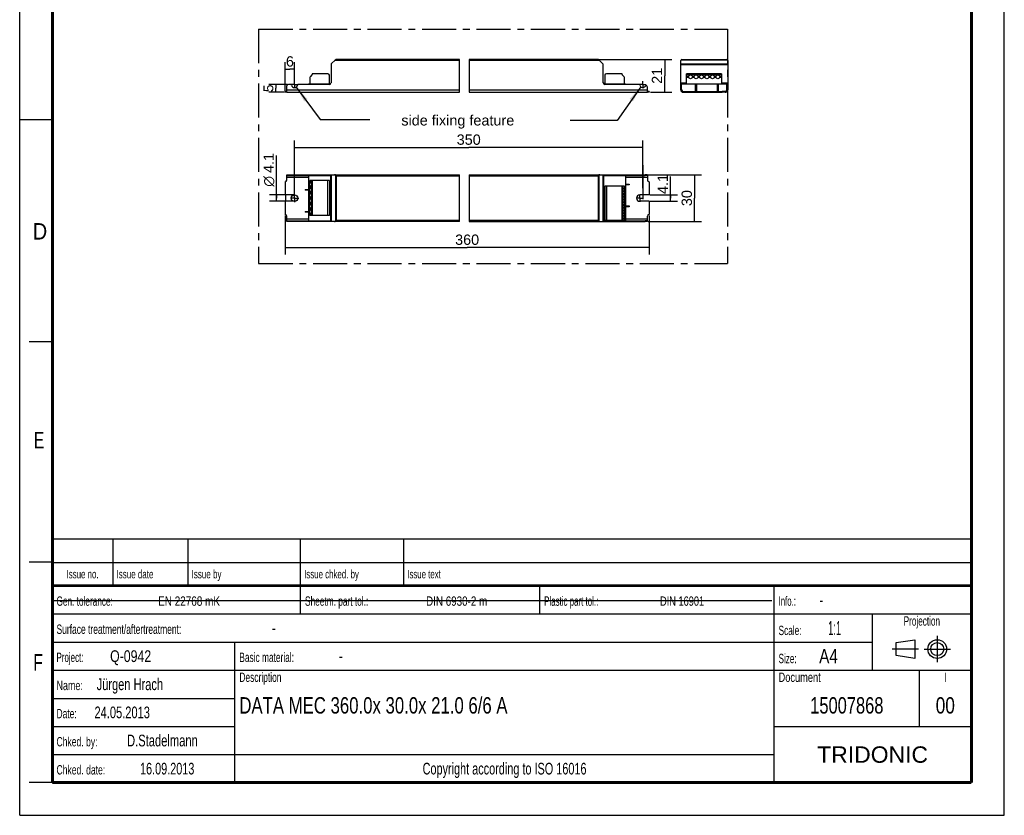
# Model space of a CAD drawing. Header units: millimetres. Extents: x 0 to 210, y 0 to 297.
# Tile 1 of 2: x 0 to 210, y 0 to 170. Entities that reach past the tile are written whole.
import ezdxf
from ezdxf.enums import TextEntityAlignment as Align

# ---------------------------------------------------------------- set-up
doc = ezdxf.new("R2010")
doc.units = ezdxf.units.MM
doc.header["$LTSCALE"] = 19.36
doc.linetypes.add('CENTER', pattern=[0.6, 0.375, -0.075, 0.075, -0.075])
doc.layers.get('0').update_dxf_attribs({"linetype": 'CONTINUOUS'})
for name, color, linetype in [('DEFAULT_1', 7, 'CENTER'), ('Z_AXIS', 7, 'CONTINUOUS'), ('Z_DIM_2D', 7, 'CONTINUOUS'), ('Z_NOTICE', 7, 'CONTINUOUS')]:
    doc.layers.add(name, color=color, linetype=linetype)
doc.styles.get("Standard").update_dxf_attribs({"font": 'txt', "width": 0.7})
doc.styles.add('TEXTSTYLE_2', font='txt', dxfattribs={"width": 0.75})
doc.styles.add('TEXTSTYLE_3', font='helveticaneueltw1g-ltcn.otf')
doc.styles.add('TEXTSTYLE_4', font='gdt', dxfattribs={"width": 0.7})
doc.styles.add('TEXTSTYLE_5', font='arial.ttf')
doc.dimstyles.new('DIMSTYLE_1', dxfattribs={"dimtxt": 2.2, "dimasz": 3.5, "dimexe": 1.5, "dimexo": 0, "dimgap": 0.55, "dimtad": 1, "dimdec": 1, "dimlfac": 3, "dimdsep": 46, "dimtxsty": 'TEXTSTYLE_3', "dimblk": '_FILLED', "dimblk1": '_FILLED', "dimblk2": '_FILLED', "dimcen": 0.09, "dimclrt": 5, "dimadec": 0, "dimazin": 0, "dimtp": 0.1, "dimtm": 0.1, "dimtfac": 1, "dimtdec": 1, "dimtofl": 0, "dimtmove": 0, "dimatfit": 3, "dimldrblk": '_FILLED', "dimfxl": 1, "dimtolj": 1, "dimarcsym": 0})
doc.dimstyles.new('DIMSTYLE_2', dxfattribs={"dimtxt": 2.2, "dimasz": 3.5, "dimexe": 1.5, "dimexo": 0, "dimgap": 0.55, "dimtad": 1, "dimdec": 1, "dimlfac": 3, "dimdsep": 46, "dimtxsty": 'TEXTSTYLE_3', "dimblk": '_FILLED', "dimblk1": '_FILLED', "dimblk2": '_FILLED', "dimcen": 0.09, "dimclrt": 5, "dimadec": 0, "dimazin": 0, "dimtp": 0.2, "dimtm": 0.2, "dimtfac": 1, "dimtdec": 1, "dimtofl": 0, "dimtmove": 0, "dimatfit": 3, "dimldrblk": '_FILLED', "dimfxl": 1, "dimtolj": 1, "dimarcsym": 0})
doc.dimstyles.new('DIMSTYLE_3', dxfattribs={"dimtxt": 2.2, "dimasz": 3.5, "dimexe": 1.5, "dimexo": 0, "dimgap": 0.55, "dimtad": 1, "dimdec": 1, "dimlfac": 3, "dimdsep": 46, "dimtxsty": 'TEXTSTYLE_3', "dimblk": '_FILLED', "dimblk1": '_FILLED', "dimblk2": '_FILLED', "dimcen": 0.09, "dimclrt": 5, "dimadec": 0, "dimazin": 0, "dimtp": 0.5, "dimtm": 0.5, "dimtfac": 1, "dimtdec": 1, "dimtofl": 0, "dimtmove": 0, "dimatfit": 3, "dimldrblk": '_FILLED', "dimfxl": 1, "dimtolj": 1, "dimarcsym": 0})
doc.dimstyles.new('DIMSTYLE_4', dxfattribs={"dimtxt": 2.1, "dimasz": 3.5, "dimexe": 1.5, "dimexo": 0, "dimgap": 0.525, "dimtad": 1, "dimdec": 1, "dimlfac": 3, "dimdsep": 46, "dimtxsty": 'TEXTSTYLE_3', "dimblk": '_FILLED', "dimblk1": '_FILLED', "dimblk2": '_FILLED', "dimcen": 0.09, "dimclrt": 5, "dimadec": 0, "dimazin": 0, "dimtp": 0.1, "dimtm": 0.1, "dimtfac": 1, "dimtdec": 1, "dimtofl": 0, "dimtmove": 0, "dimatfit": 3, "dimldrblk": '_FILLED', "dimfxl": 1, "dimtolj": 1, "dimarcsym": 0})
doc.dimstyles.get("Standard").update_dxf_attribs({"dimtxt": 3.5, "dimasz": 3.5, "dimexe": 1.5, "dimexo": 0, "dimtad": 1, "dimdec": 1, "dimdsep": 46, "dimtxsty": 'STANDARD', "dimblk": '_FILLED', "dimblk1": '_FILLED', "dimblk2": '_FILLED', "dimcen": 0.09, "dimclrt": 5, "dimadec": 0, "dimazin": 0, "dimtol": 1, "dimtp": 0.1, "dimtm": 0.1, "dimtfac": 1, "dimtdec": 1, "dimtofl": 0, "dimtmove": 0, "dimatfit": 3, "dimldrblk": '_FILLED', "dimfxl": 1, "dimtolj": 1, "dimarcsym": 0})

# ---------------------------------------------------------------- blocks, each defined once
blk = doc.blocks.new('SYMBOL_2_BL0', base_point=(192.31, 35.47))
at = {"color": 2, "linetype": 'CONTINUOUS'}
for p, q in [((186.91, 36.87), (190.91, 37.47)), ((186.91, 34.07), (186.91, 36.87)), ((190.91, 37.47), (190.91, 33.47)), ((190.91, 33.47), (186.91, 34.07))]:
    blk.add_line(p, q, dxfattribs=at)
for radius in [2, 1.4]:
    blk.add_circle((195.71, 35.47), radius, dxfattribs=at)
at = {"layer": 'DEFAULT_1', "color": 2, "linetype": 'CENTER'}
for p, q in [((195.71, 38.27), (195.71, 32.67)), ((191.71, 35.47), (186.11, 35.47)), ((192.91, 35.47), (198.5, 35.47))]:
    blk.add_line(p, q, dxfattribs=at)
blk = doc.blocks.new('*D0')
at = {"layer": 'Z_DIM_2D', "color": 2, "linetype": 'CONTINUOUS'}
for p, q in [((138.81, 131.69), (138.81, 136.27)), ((134.4, 132.38), (140.31, 132.38)), ((138.81, 132.38), (138.81, 131.69)), ((134.37, 131.01), (140.31, 131.01)), ((138.81, 131.01), (138.81, 131.69))]:
    blk.add_line(p, q, dxfattribs=at)
at = {"layer": 'Z_DIM_2D', "color": 5, "linetype": 'CONTINUOUS', "style": 'TEXTSTYLE_3'}
blk.add_text('4.1', height=2.2, rotation=90, dxfattribs=at).set_placement((138.26, 132.57))
blk = doc.blocks.new('_FILLED')
at = {"color": 0, "linetype": 'BYBLOCK'}
blk.add_solid([(0, 0), (-1, 0.125), (-1, -0.125)], dxfattribs=at)
blk = doc.blocks.new('_NONE')
blk = doc.blocks.new('*D1')
at = {"layer": 'Z_DIM_2D', "color": 2, "linetype": 'CONTINUOUS'}
for p, q in [((54.75, 131.69), (54.75, 140.75)), ((58.63, 132.38), (53.25, 132.38)), ((54.75, 132.38), (54.75, 131.69)), ((58.63, 131.01), (53.25, 131.01)), ((54.75, 131.01), (54.75, 131.69))]:
    blk.add_line(p, q, dxfattribs=at)
at = {"layer": 'Z_DIM_2D', "color": 5, "linetype": 'CONTINUOUS'}
for s, style, p in [('4.1', 'TEXTSTYLE_3', (54.2, 137.06)), ('n', 'TEXTSTYLE_4', (54.2, 134.13))]:
    blk.add_text(s, height=2.2, rotation=90, dxfattribs=dict(at, style=style)).set_placement(p)
blk = doc.blocks.new('*D2')
at = {"layer": 'Z_DIM_2D', "color": 2, "linetype": 'CONTINUOUS'}
for p, q in [((123.62, 161.29), (139.07, 161.29)), ((137.57, 161.29), (137.57, 157.79)), ((137.57, 154.29), (137.57, 157.79)), ((134.53, 154.29), (139.07, 154.29))]:
    blk.add_line(p, q, dxfattribs=at)
at = {"layer": 'Z_DIM_2D', "color": 5, "linetype": 'CONTINUOUS', "style": 'TEXTSTYLE_3'}
blk.add_text('21', height=2.2, rotation=90, dxfattribs=at).set_placement((137.02, 157.79), align=Align.CENTER)
blk = doc.blocks.new('*D3')
at = {"layer": 'Z_DIM_2D', "color": 2, "linetype": 'CONTINUOUS'}
for p, q in [((56.63, 154.56), (56.63, 160.71)), ((58.63, 156.61), (58.63, 160.71)), ((56.63, 159.21), (57.63, 159.21)), ((58.63, 159.21), (57.63, 159.21))]:
    blk.add_line(p, q, dxfattribs=at)
at = {"layer": 'Z_DIM_2D', "color": 5, "linetype": 'CONTINUOUS', "style": 'TEXTSTYLE_3'}
blk.add_text('6', height=2.2, dxfattribs=at).set_placement((57.63, 159.76), align=Align.CENTER)
blk = doc.blocks.new('*D4')
at = {"layer": 'Z_DIM_2D', "color": 2, "linetype": 'CONTINUOUS'}
for p, q in [((56.63, 127.97), (56.63, 119.67)), ((134.24, 127.97), (134.24, 119.67)), ((56.63, 121.17), (95.43, 121.17)), ((134.24, 121.17), (95.43, 121.17))]:
    blk.add_line(p, q, dxfattribs=at)
at = {"layer": 'Z_DIM_2D', "color": 5, "linetype": 'CONTINUOUS', "style": 'TEXTSTYLE_3'}
blk.add_text('360', height=2.2, dxfattribs=at).set_placement((95.43, 121.72), align=Align.CENTER)
blk = doc.blocks.new('*D5')
at = {"layer": 'Z_DIM_2D', "color": 2, "linetype": 'CONTINUOUS'}
for p, q in [((134.07, 136.69), (145.42, 136.69)), ((143.92, 136.69), (143.92, 131.69)), ((143.92, 126.69), (143.92, 131.69)), ((134.06, 126.69), (145.42, 126.69))]:
    blk.add_line(p, q, dxfattribs=at)
at = {"layer": 'Z_DIM_2D', "color": 5, "linetype": 'CONTINUOUS', "style": 'TEXTSTYLE_3'}
blk.add_text('30', height=2.2, rotation=90, dxfattribs=at).set_placement((143.37, 131.69), align=Align.CENTER)
blk = doc.blocks.new('*D6')
at = {"layer": 'Z_DIM_2D', "color": 2, "linetype": 'CONTINUOUS'}
for p, q in [((58.63, 132.58), (58.63, 144.02)), ((132.9, 133.8), (132.9, 144.02)), ((58.63, 142.52), (95.77, 142.52)), ((132.9, 142.52), (95.77, 142.52))]:
    blk.add_line(p, q, dxfattribs=at)
at = {"layer": 'Z_DIM_2D', "color": 5, "linetype": 'CONTINUOUS', "style": 'TEXTSTYLE_3'}
blk.add_text('350', height=2.2, dxfattribs=at).set_placement((95.77, 143.07), align=Align.CENTER)
blk = doc.blocks.new('*D7')
at = {"layer": 'Z_DIM_2D', "color": 2, "linetype": 'CONTINUOUS'}
for p, q in [((57.1, 155.96), (53.11, 155.96)), ((54.61, 155.96), (54.61, 155.12)), ((56.49, 154.29), (53.11, 154.29)), ((54.61, 154.29), (54.61, 155.12))]:
    blk.add_line(p, q, dxfattribs=at)
at = {"layer": 'Z_DIM_2D', "color": 5, "linetype": 'CONTINUOUS', "style": 'TEXTSTYLE_3'}
blk.add_text('5', height=2.1, rotation=90, dxfattribs=at).set_placement((54.09, 155.12), align=Align.CENTER)

msp = doc.modelspace()

# ---------------------------------------------------------------- linework, layer by layer
at = {"color": 2, "linetype": 'CONTINUOUS'}
for p, q in [((0, 0), (0, 297)), ((210, 0), (210, 297)), ((93.779, 154.29), (93.779, 161.29)), ((95.89, 161.29), (95.89, 154.29)), ((0, 148.5), (7, 148.5)), ((93.779, 126.695), (93.779, 136.695)), ((95.89, 136.695), (95.89, 126.695)), ((7, 101), (2, 101)), ((6.914, 48.96), (6.914, 58.96)), ((6.914, 58.96), (202.914, 58.96)), ((19.914, 48.96), (19.914, 58.96)), ((35.914, 48.96), (35.914, 58.96)), ((59.914, 48.96), (59.914, 58.96)), ((81.914, 48.96), (81.914, 58.96)), ((202.914, 48.96), (202.914, 58.96)), ((7, 54), (2, 54)), ((6.914, 53.96), (202.914, 53.96)), ((6.914, 6.96), (6.914, 48.96)), ((6.914, 48.96), (202.914, 48.96)), ((6.914, 48.96), (202.914, 48.96)), ((59.914, 42.96), (59.914, 48.96)), ((110.914, 42.96), (110.914, 48.96)), ((160.914, 6.96), (160.914, 48.96)), ((202.914, 6.96), (202.914, 48.96)), ((6.914, 42.96), (202.914, 42.96)), ((181.914, 30.96), (181.914, 42.96)), ((6.914, 36.96), (181.914, 36.96)), ((45.914, 6.96), (45.914, 36.96)), ((6.914, 30.96), (202.914, 30.96)), ((191.914, 18.96), (191.914, 30.96)), ((6.914, 24.96), (45.914, 24.96)), ((6.914, 18.96), (45.914, 18.96)), ((160.914, 18.96), (202.914, 18.96)), ((6.914, 12.96), (160.914, 12.96)), ((7, 7), (2, 7)), ((6.914, 6.96), (202.914, 6.96)), ((0, 0), (210, 0))]:
    msp.add_line(p, q, dxfattribs=at)
at = {"color": 7, "linetype": 'CONTINUOUS'}
for p, q in [((66.397, 160.193), (66.397, 156.29)), ((66.465, 160.358), (67.328, 161.221)), ((93.779, 161.29), (67.493, 161.29)), ((123.373, 161.29), (95.89, 161.29)), ((123.538, 161.221), (124.402, 160.358)), ((124.47, 156.29), (124.47, 160.193)), ((140.998, 154.823), (140.998, 161.056)), ((141.232, 161.29), (150.765, 161.29)), ((150.998, 161.056), (150.998, 154.823)), ((56.963, 154.29), (56.963, 155.623)), ((57.813, 155.956), (57.297, 155.956)), ((66.063, 155.956), (59.446, 155.956)), ((61.63, 156.106), (61.63, 155.956)), ((61.63, 156.106), (66.342, 156.106)), ((124.525, 156.106), (129.237, 156.106)), ((132.087, 155.956), (124.803, 155.956)), ((129.237, 156.106), (129.237, 155.956)), ((140.998, 155.956), (141.165, 155.956)), ((141.165, 154.823), (141.165, 156.106)), ((141.165, 156.106), (150.832, 156.106)), ((144.165, 154.456), (144.165, 155.956)), ((144.165, 155.956), (144.332, 155.956)), ((144.332, 155.956), (144.332, 154.456)), ((148.832, 155.956), (148.998, 155.956)), ((148.832, 154.456), (148.832, 155.956)), ((148.998, 155.956), (148.998, 154.456)), ((150.832, 154.823), (150.832, 156.106)), ((150.832, 155.956), (150.998, 155.956)), ((56.963, 154.29), (93.779, 154.29)), ((95.89, 154.29), (133.903, 154.29)), ((133.903, 154.29), (133.903, 155.379)), ((141.532, 154.456), (142.165, 154.456)), ((141.532, 154.29), (142.165, 154.29)), ((150.465, 154.456), (149.832, 154.456)), ((150.465, 154.29), (149.832, 154.29)), ((56.963, 135.528), (56.963, 136.695)), ((56.963, 136.695), (93.779, 136.695)), ((56.963, 136.528), (66.342, 136.528)), ((61.63, 136.528), (61.63, 126.861)), ((66.342, 126.861), (66.342, 136.528)), ((66.397, 136.695), (66.397, 126.695)), ((95.89, 136.695), (133.426, 136.695)), ((124.47, 136.695), (124.47, 126.695)), ((124.525, 136.528), (133.426, 136.528)), ((124.525, 136.528), (124.525, 126.861)), ((129.237, 136.528), (129.237, 126.861)), ((133.903, 136.528), (133.903, 135.528)), ((129.237, 134.695), (129.987, 134.695)), ((129.987, 134.528), (129.237, 134.528)), ((129.987, 134.695), (129.987, 134.528)), ((60.88, 133.528), (60.88, 133.361)), ((60.88, 133.528), (61.63, 133.528)), ((61.63, 133.361), (60.88, 133.361)), ((60.88, 128.861), (60.88, 128.695)), ((60.88, 128.861), (61.63, 128.861)), ((61.63, 128.695), (60.88, 128.695)), ((129.237, 130.028), (129.987, 130.028)), ((129.987, 129.861), (129.237, 129.861)), ((129.987, 130.028), (129.987, 129.861)), ((56.963, 126.695), (56.963, 127.861)), ((56.963, 126.861), (66.342, 126.861)), ((93.779, 126.695), (56.963, 126.695)), ((95.89, 126.695), (133.426, 126.695)), ((124.525, 126.861), (133.426, 126.861)), ((133.903, 126.861), (133.903, 127.861)), ((7.1, 45.829), (160.431, 45.819))]:
    msp.add_line(p, q, dxfattribs=at)
at = {"color": 9, "linetype": 'CONTINUOUS'}
for p, q in [((93.779, 161.056), (67.163, 161.056)), ((123.703, 161.056), (95.89, 161.056)), ((140.998, 160.358), (150.998, 160.358)), ((140.998, 160.193), (150.998, 160.193)), ((141.067, 161.221), (150.93, 161.221)), ((140.998, 156.29), (142.215, 156.29)), ((140.998, 155.623), (141.165, 155.623)), ((149.682, 156.29), (150.998, 156.29)), ((150.832, 155.623), (150.998, 155.623)), ((56.963, 154.823), (93.779, 154.823)), ((95.89, 154.823), (133.903, 154.823)), ((57.297, 136.695), (57.297, 136.528)), ((57.813, 136.528), (57.813, 136.695)), ((57.977, 136.528), (57.977, 136.695)), ((59.283, 136.695), (59.283, 136.528)), ((59.446, 136.695), (59.446, 136.528)), ((66.063, 136.695), (66.063, 136.528)), ((66.465, 136.695), (66.465, 126.695)), ((67.328, 136.626), (67.328, 126.763)), ((123.538, 136.626), (123.538, 126.763)), ((124.402, 136.695), (124.402, 126.695)), ((124.803, 136.528), (124.803, 136.695)), ((132.087, 136.528), (132.087, 136.695)), ((132.25, 136.528), (132.25, 136.695)), ((56.963, 136.161), (61.63, 136.161)), ((67.493, 136.461), (67.493, 126.928)), ((67.493, 136.461), (93.779, 136.461)), ((95.89, 136.461), (123.373, 136.461)), ((123.373, 136.461), (123.373, 126.928)), ((129.237, 136.161), (133.903, 136.161)), ((61.63, 127.228), (56.963, 127.228)), ((57.297, 126.861), (57.297, 126.695)), ((57.813, 126.695), (57.813, 126.861)), ((57.977, 126.695), (57.977, 126.861)), ((59.283, 126.861), (59.283, 126.695)), ((59.446, 126.861), (59.446, 126.695)), ((66.063, 126.861), (66.063, 126.695)), ((93.779, 126.928), (67.493, 126.928)), ((123.373, 126.928), (95.89, 126.928)), ((124.803, 126.695), (124.803, 126.861)), ((133.903, 127.228), (129.237, 127.228)), ((132.087, 126.695), (132.087, 126.861)), ((132.25, 126.695), (132.25, 126.861))]:
    msp.add_line(p, q, dxfattribs=at)
at = {"color": 7, "linetype": 'CONTINUOUS'}
for points, const_width in [([(7, 7), (7, 290)], 0.7), ([(203, 7), (203, 290)], 0.7), ([(7, 49), (203, 49)], 0.5), ([(7, 7), (203, 7)], 0.7)]:
    msp.add_lwpolyline(points, dxfattribs=dict(at, const_width=const_width))
for points in [[(67.328, 136.626), (67.307, 136.645), (67.283, 136.661), (67.257, 136.675), (67.227, 136.686), (67.196, 136.692), (67.163, 136.695)], [(67.379, 136.575), (67.353, 136.601), (67.328, 136.626)], [(67.493, 136.461), (67.464, 136.49), (67.435, 136.519), (67.379, 136.575)], [(123.487, 136.575), (123.431, 136.519), (123.402, 136.49), (123.373, 136.461)], [(123.538, 136.626), (123.513, 136.602), (123.487, 136.575)], [(123.703, 136.695), (123.67, 136.692), (123.639, 136.686), (123.61, 136.675), (123.583, 136.661), (123.559, 136.645), (123.538, 136.626)], [(67.163, 126.695), (67.196, 126.697), (67.227, 126.704), (67.257, 126.714), (67.283, 126.728), (67.307, 126.744), (67.328, 126.763)], [(67.379, 126.814), (67.353, 126.788), (67.328, 126.763)], [(67.493, 126.928), (67.464, 126.899), (67.435, 126.87), (67.379, 126.814)], [(123.373, 126.928), (123.402, 126.899), (123.431, 126.87), (123.487, 126.814)], [(123.487, 126.814), (123.514, 126.788), (123.538, 126.763)], [(123.538, 126.763), (123.559, 126.744), (123.583, 126.728), (123.61, 126.714), (123.639, 126.704), (123.67, 126.697), (123.703, 126.695)]]:
    msp.add_lwpolyline(points, dxfattribs=at)
for centre, radius, start, end in [((66.63, 160.193), 0.233, 135, 180), ((67.493, 161.056), 0.233, 90, 135), ((123.373, 161.056), 0.233, 45, 90), ((124.237, 160.193), 0.233, 0, 45), ((141.232, 161.056), 0.233, 90, 180), ((150.765, 161.056), 0.233, 0, 90), ((57.297, 155.623), 0.333, 90, 180), ((57.813, 155.79), 0.167, 11.53696, 90), ((58.63, 155.956), 0.667, 191.53696, 348.46304), ((59.446, 155.79), 0.167, 90, 168.46304), ((66.063, 156.29), 0.333, 270, 360), ((124.803, 156.29), 0.333, 180, 270), ((132.087, 155.79), 0.167, 11.53696, 90), ((132.903, 155.956), 0.667, 191.53696, 321.61591), ((141.532, 154.823), 0.533, 180, 270), ((141.532, 154.823), 0.367, 180, 270), ((150.465, 154.823), 0.533, 270, 360), ((150.465, 154.823), 0.367, 270, 360)]:
    msp.add_arc(centre, radius, start, end, dxfattribs=at)
at = {"layer": 'DEFAULT_1', "color": 5, "linetype": 'CENTER'}
for p, q in [((50.967, 167.757), (50.967, 117.744)), ((50.967, 167.757), (150.982, 167.757)), ((150.982, 167.757), (150.982, 117.744)), ((50.967, 117.744), (150.982, 117.744))]:
    msp.add_line(p, q, dxfattribs=at)
at = {"layer": 'Z_AXIS', "color": 7, "linetype": 'CONTINUOUS'}
for p, q in [((62.334, 158.011), (61.994, 157.671)), ((62.363, 158.173), (62.363, 158.081)), ((65.73, 158.24), (62.43, 158.24)), ((66.063, 156.106), (66.063, 157.906)), ((124.803, 157.906), (124.803, 156.106)), ((128.437, 158.24), (125.137, 158.24)), ((128.503, 158.081), (128.503, 158.173)), ((128.872, 157.671), (128.532, 158.01)), ((142.215, 156.106), (142.215, 158.24)), ((149.682, 158.24), (142.215, 158.24)), ((149.682, 158.24), (149.682, 156.106)), ((61.897, 157.435), (61.897, 156.106)), ((128.97, 156.106), (128.97, 157.435)), ((56.63, 154.29), (56.63, 154.456)), ((56.963, 154.456), (56.63, 154.456)), ((56.963, 154.29), (56.63, 154.29)), ((134.237, 154.456), (133.903, 154.456)), ((134.237, 154.29), (133.903, 154.29)), ((134.237, 154.456), (134.237, 154.29)), ((142.165, 154.456), (149.832, 154.456)), ((142.165, 154.29), (149.832, 154.29)), ((142.498, 154.29), (142.498, 154.456)), ((145.315, 154.29), (145.315, 154.456)), ((146.682, 154.29), (146.682, 154.456)), ((149.498, 154.29), (149.498, 154.456)), ((133.903, 136.695), (133.426, 136.695)), ((133.426, 136.528), (133.426, 136.695)), ((133.903, 136.528), (133.426, 136.528)), ((133.903, 136.695), (133.903, 136.528)), ((56.63, 135.195), (56.63, 132.378)), ((61.897, 128.011), (61.897, 135.478)), ((66.063, 135.478), (61.897, 135.478)), ((62.363, 128.011), (62.363, 135.478)), ((66.063, 135.478), (66.063, 128.011)), ((134.237, 135.195), (134.237, 132.378)), ((56.63, 132.378), (56.663, 132.378)), ((56.73, 131.078), (56.73, 132.311)), ((128.97, 134.211), (124.803, 134.211)), ((124.803, 134.211), (124.803, 126.911)), ((128.503, 134.211), (128.503, 126.911)), ((128.97, 126.911), (128.97, 134.211)), ((134.237, 132.378), (132.237, 132.378)), ((56.63, 131.011), (56.63, 128.195)), ((56.63, 131.011), (56.663, 131.011)), ((134.237, 131.011), (132.237, 131.011)), ((134.237, 131.011), (134.237, 128.195)), ((66.063, 128.011), (61.897, 128.011)), ((128.97, 126.911), (124.803, 126.911)), ((133.903, 126.861), (133.426, 126.861)), ((133.426, 126.695), (133.426, 126.861)), ((133.903, 126.695), (133.426, 126.695)), ((133.903, 126.861), (133.903, 126.695))]:
    msp.add_line(p, q, dxfattribs=at)
at = {"layer": 'Z_AXIS', "color": 9, "linetype": 'CONTINUOUS'}
for p, q in [((149.682, 158.173), (142.215, 158.173)), ((149.682, 158.081), (142.215, 158.081)), ((149.682, 158.011), (142.215, 158.011)), ((142.694, 157.671), (142.303, 157.671)), ((143.861, 157.671), (143.47, 157.671)), ((145.027, 157.671), (144.636, 157.671)), ((146.194, 157.671), (145.803, 157.671)), ((147.361, 157.671), (146.97, 157.671)), ((148.527, 157.671), (148.136, 157.671)), ((149.682, 157.671), (149.303, 157.671)), ((142.706, 157.435), (142.291, 157.435)), ((143.873, 157.435), (143.457, 157.435)), ((145.04, 157.435), (144.624, 157.435)), ((146.206, 157.435), (145.791, 157.435)), ((147.373, 157.435), (146.957, 157.435)), ((148.54, 157.435), (148.124, 157.435)), ((149.682, 157.435), (149.291, 157.435)), ((142.165, 154.456), (142.165, 154.29)), ((145.382, 154.456), (145.382, 154.29)), ((146.615, 154.456), (146.615, 154.29)), ((149.832, 154.456), (149.832, 154.29)), ((61.994, 134.999), (61.994, 135.39)), ((62.334, 128.011), (62.334, 135.478)), ((62.43, 128.011), (62.43, 135.478)), ((65.73, 128.011), (65.73, 135.478)), ((61.994, 133.832), (61.994, 134.223)), ((61.994, 132.666), (61.994, 133.057)), ((125.137, 134.211), (125.137, 126.911)), ((128.437, 134.211), (128.437, 126.911)), ((128.532, 134.211), (128.532, 126.911)), ((128.872, 134.211), (128.872, 133.815)), ((128.872, 133.074), (128.872, 132.649)), ((61.994, 131.499), (61.994, 131.89)), ((61.994, 130.332), (61.994, 130.723)), ((128.872, 131.907), (128.872, 131.482)), ((128.872, 130.741), (128.872, 130.315)), ((61.994, 129.166), (61.994, 129.557)), ((61.994, 128.011), (61.994, 128.39)), ((128.872, 129.574), (128.872, 129.149)), ((128.872, 128.407), (128.872, 127.982)), ((128.872, 127.241), (128.872, 126.911))]:
    msp.add_line(p, q, dxfattribs=at)
at = {"layer": 'Z_AXIS', "color": 7, "linetype": 'CENTER'}
for p, q in [((58.63, 155.956), (57.959, 155.956)), ((58.63, 155.956), (58.63, 156.627)), ((58.63, 155.956), (58.63, 155.286)), ((58.63, 155.956), (59.301, 155.956)), ((132.903, 155.956), (132.201, 155.956)), ((132.903, 155.956), (132.903, 156.658)), ((132.903, 155.956), (133.605, 155.956)), ((132.903, 155.956), (132.903, 155.255)), ((132.903, 138.695), (132.903, 130.481)), ((58.63, 131.695), (58.63, 132.577)), ((132.237, 131.695), (132.237, 132.478)), ((58.63, 131.695), (57.747, 131.695)), ((58.63, 131.695), (58.63, 130.812)), ((58.63, 131.695), (59.513, 131.695)), ((132.237, 131.695), (131.454, 131.695)), ((132.237, 131.695), (133.02, 131.695)), ((132.237, 131.695), (132.237, 130.912))]:
    msp.add_line(p, q, dxfattribs=at)
at = {"layer": 'Z_AXIS', "color": 7, "linetype": 'CONTINUOUS'}
for points in [[(61.926, 135.378), (61.919, 135.378), (61.909, 135.381), (61.902, 135.385), (61.898, 135.393), (61.897, 135.402)], [(61.897, 134.987), (61.897, 134.994), (61.9, 135.001), (61.904, 135.005), (61.91, 135.009), (61.917, 135.011), (61.926, 135.011)], [(61.994, 135.39), (61.97, 135.384), (61.95, 135.38), (61.933, 135.378), (61.926, 135.378)], [(61.926, 135.011), (61.939, 135.01), (61.955, 135.008)], [(61.955, 135.008), (61.973, 135.004), (61.994, 134.999)], [(61.994, 135.39), (62.027, 135.4), (62.057, 135.412), (62.086, 135.426), (62.113, 135.442), (62.138, 135.459), (62.161, 135.478)], [(61.994, 134.223), (62.038, 134.238), (62.078, 134.255), (62.115, 134.276), (62.148, 134.301), (62.178, 134.327), (62.204, 134.356), (62.227, 134.386), (62.246, 134.418), (62.262, 134.449), (62.275, 134.482), (62.284, 134.514), (62.291, 134.546), (62.295, 134.579), (62.296, 134.611), (62.295, 134.643), (62.291, 134.675), (62.285, 134.707), (62.275, 134.74), (62.263, 134.772), (62.247, 134.804), (62.228, 134.835), (62.205, 134.866), (62.179, 134.894), (62.149, 134.921), (62.116, 134.946), (62.079, 134.967), (62.038, 134.985), (61.994, 134.999)], [(61.926, 134.211), (61.917, 134.212), (61.91, 134.214), (61.904, 134.217), (61.9, 134.222), (61.897, 134.228), (61.897, 134.236)], [(61.897, 133.82), (61.897, 133.828), (61.9, 133.834), (61.904, 133.839), (61.91, 133.842), (61.917, 133.844), (61.926, 133.845)], [(61.926, 133.045), (61.917, 133.045), (61.91, 133.047), (61.904, 133.051), (61.9, 133.055), (61.897, 133.061), (61.897, 133.069)], [(61.897, 132.653), (61.897, 132.661), (61.9, 132.667), (61.904, 132.672), (61.91, 132.675), (61.917, 132.677), (61.926, 132.678)], [(61.955, 134.215), (61.944, 134.213), (61.935, 134.212), (61.926, 134.211)], [(61.926, 133.845), (61.939, 133.844), (61.955, 133.841)], [(61.955, 133.048), (61.944, 133.046), (61.935, 133.045), (61.926, 133.045)], [(61.926, 132.678), (61.939, 132.677), (61.955, 132.675)], [(61.994, 134.223), (61.98, 134.22), (61.967, 134.217), (61.955, 134.215)], [(61.955, 133.841), (61.973, 133.838), (61.994, 133.832)], [(61.994, 133.057), (61.98, 133.053), (61.967, 133.05), (61.955, 133.048)], [(61.955, 132.675), (61.973, 132.671), (61.994, 132.666)], [(61.994, 133.057), (62.038, 133.071), (62.078, 133.088), (62.115, 133.11), (62.148, 133.134), (62.178, 133.161), (62.204, 133.189), (62.227, 133.22), (62.246, 133.251), (62.262, 133.283), (62.275, 133.315), (62.284, 133.347), (62.291, 133.38), (62.295, 133.412), (62.296, 133.444), (62.295, 133.476), (62.291, 133.508), (62.285, 133.541), (62.275, 133.573), (62.263, 133.605), (62.247, 133.637), (62.228, 133.669), (62.205, 133.699), (62.179, 133.728), (62.149, 133.755), (62.116, 133.779), (62.079, 133.801), (62.038, 133.818), (61.994, 133.832)], [(61.994, 131.89), (62.038, 131.904), (62.078, 131.922), (62.115, 131.943), (62.148, 131.967), (62.178, 131.994), (62.204, 132.023), (62.227, 132.053), (62.246, 132.084), (62.262, 132.116), (62.275, 132.148), (62.284, 132.181), (62.291, 132.213), (62.295, 132.245), (62.296, 132.277), (62.295, 132.31), (62.291, 132.342), (62.285, 132.374), (62.275, 132.406), (62.263, 132.439), (62.247, 132.471), (62.228, 132.502), (62.205, 132.532), (62.179, 132.561), (62.149, 132.588), (62.116, 132.612), (62.079, 132.634), (62.038, 132.652), (61.994, 132.666)], [(128.872, 133.815), (128.831, 133.802), (128.793, 133.785), (128.758, 133.764), (128.726, 133.741), (128.698, 133.715), (128.674, 133.688), (128.652, 133.659), (128.634, 133.629), (128.619, 133.599), (128.607, 133.568), (128.598, 133.537), (128.591, 133.506), (128.588, 133.475), (128.586, 133.445)], [(128.586, 133.445), (128.588, 133.414), (128.591, 133.383), (128.598, 133.353), (128.607, 133.322), (128.618, 133.291), (128.633, 133.261), (128.652, 133.231), (128.673, 133.202), (128.698, 133.174), (128.726, 133.149), (128.757, 133.125), (128.792, 133.105), (128.831, 133.088), (128.872, 133.074)], [(128.872, 132.649), (128.831, 132.635), (128.793, 132.618), (128.758, 132.597), (128.726, 132.574), (128.698, 132.549), (128.674, 132.521), (128.652, 132.492), (128.634, 132.462), (128.619, 132.432), (128.607, 132.401), (128.598, 132.37), (128.591, 132.34), (128.588, 132.309), (128.586, 132.278)], [(128.94, 133.828), (128.935, 133.828), (128.923, 133.827), (128.908, 133.824), (128.891, 133.82), (128.872, 133.815)], [(128.872, 133.074), (128.887, 133.07), (128.9, 133.067), (128.912, 133.064), (128.924, 133.063), (128.934, 133.061), (128.94, 133.061)], [(128.94, 132.661), (128.935, 132.661), (128.923, 132.66), (128.908, 132.657), (128.891, 132.654), (128.872, 132.649)], [(128.97, 133.802), (128.969, 133.811), (128.966, 133.818), (128.961, 133.823), (128.954, 133.826), (128.946, 133.828), (128.94, 133.828)], [(128.94, 133.061), (128.943, 133.061), (128.951, 133.062), (128.958, 133.064), (128.963, 133.068), (128.967, 133.073), (128.969, 133.079), (128.97, 133.087)], [(128.97, 132.636), (128.969, 132.644), (128.966, 132.651), (128.961, 132.656), (128.954, 132.659), (128.946, 132.661), (128.94, 132.661)], [(61.926, 131.878), (61.917, 131.879), (61.91, 131.88), (61.904, 131.884), (61.9, 131.889), (61.897, 131.895), (61.897, 131.902)], [(61.897, 131.487), (61.897, 131.494), (61.9, 131.501), (61.904, 131.505), (61.91, 131.509), (61.917, 131.511), (61.926, 131.511)], [(61.926, 130.711), (61.917, 130.712), (61.91, 130.714), (61.904, 130.717), (61.9, 130.722), (61.897, 130.728), (61.897, 130.736)], [(61.897, 130.32), (61.897, 130.328), (61.9, 130.334), (61.904, 130.339), (61.91, 130.342), (61.917, 130.344), (61.926, 130.345)], [(61.955, 131.881), (61.944, 131.879), (61.935, 131.878), (61.926, 131.878)], [(61.926, 131.511), (61.939, 131.51), (61.955, 131.508)], [(61.955, 130.715), (61.944, 130.713), (61.935, 130.712), (61.926, 130.711)], [(61.926, 130.345), (61.939, 130.344), (61.955, 130.341)], [(61.994, 131.89), (61.98, 131.887), (61.967, 131.884), (61.955, 131.881)], [(61.955, 131.508), (61.973, 131.504), (61.994, 131.499)], [(61.994, 130.723), (61.98, 130.72), (61.967, 130.717), (61.955, 130.715)], [(61.955, 130.341), (61.973, 130.338), (61.994, 130.332)], [(61.994, 130.723), (62.038, 130.738), (62.078, 130.755), (62.115, 130.776), (62.148, 130.801), (62.178, 130.827), (62.204, 130.856), (62.227, 130.886), (62.246, 130.918), (62.262, 130.949), (62.275, 130.982), (62.284, 131.014), (62.291, 131.046), (62.295, 131.079), (62.296, 131.111), (62.295, 131.143), (62.291, 131.175), (62.285, 131.207), (62.275, 131.24), (62.263, 131.272), (62.247, 131.304), (62.228, 131.335), (62.205, 131.366), (62.179, 131.394), (62.149, 131.421), (62.116, 131.446), (62.079, 131.467), (62.038, 131.485), (61.994, 131.499)], [(61.994, 129.557), (62.038, 129.571), (62.078, 129.588), (62.115, 129.61), (62.148, 129.634), (62.178, 129.661), (62.204, 129.689), (62.227, 129.72), (62.246, 129.751), (62.262, 129.783), (62.275, 129.815), (62.284, 129.847), (62.291, 129.88), (62.295, 129.912), (62.296, 129.944), (62.295, 129.976), (62.291, 130.008), (62.285, 130.041), (62.275, 130.073), (62.263, 130.105), (62.247, 130.137), (62.228, 130.169), (62.205, 130.199), (62.179, 130.228), (62.149, 130.255), (62.116, 130.279), (62.079, 130.301), (62.038, 130.318), (61.994, 130.332)], [(128.586, 132.278), (128.588, 132.247), (128.591, 132.217), (128.598, 132.186), (128.607, 132.155), (128.618, 132.125), (128.633, 132.094), (128.652, 132.064), (128.673, 132.035), (128.698, 132.008), (128.726, 131.982), (128.757, 131.959), (128.792, 131.938), (128.831, 131.921), (128.872, 131.907)], [(128.872, 131.482), (128.831, 131.468), (128.793, 131.451), (128.758, 131.431), (128.726, 131.407), (128.698, 131.382), (128.674, 131.355), (128.652, 131.326), (128.634, 131.296), (128.619, 131.265), (128.607, 131.235), (128.598, 131.204), (128.591, 131.173), (128.588, 131.142), (128.586, 131.111)], [(128.586, 131.111), (128.588, 131.081), (128.591, 131.05), (128.598, 131.019), (128.607, 130.989), (128.618, 130.958), (128.633, 130.928), (128.652, 130.898), (128.673, 130.869), (128.698, 130.841), (128.726, 130.815), (128.757, 130.792), (128.792, 130.771), (128.831, 130.754), (128.872, 130.741)], [(128.872, 130.315), (128.831, 130.302), (128.793, 130.285), (128.758, 130.264), (128.726, 130.241), (128.698, 130.215), (128.674, 130.188), (128.652, 130.159), (128.634, 130.129), (128.619, 130.099), (128.607, 130.068), (128.598, 130.037), (128.591, 130.006), (128.588, 129.975), (128.586, 129.945)], [(128.872, 131.907), (128.887, 131.904), (128.9, 131.9), (128.912, 131.898), (128.924, 131.896), (128.934, 131.895), (128.94, 131.895)], [(128.872, 131.482), (128.891, 131.487), (128.908, 131.491), (128.923, 131.493), (128.935, 131.494), (128.94, 131.495)], [(128.94, 130.728), (128.934, 130.728), (128.924, 130.729), (128.912, 130.731), (128.9, 130.734), (128.887, 130.737), (128.872, 130.741)], [(128.872, 130.315), (128.891, 130.32), (128.908, 130.324), (128.923, 130.327), (128.935, 130.328), (128.94, 130.328)], [(128.94, 131.895), (128.943, 131.895), (128.951, 131.896), (128.958, 131.898), (128.963, 131.901), (128.967, 131.906), (128.969, 131.912), (128.97, 131.92)], [(128.94, 131.495), (128.946, 131.494), (128.954, 131.493), (128.961, 131.49), (128.966, 131.485), (128.969, 131.478), (128.97, 131.469)], [(128.97, 130.754), (128.969, 130.746), (128.967, 130.739), (128.963, 130.734), (128.958, 130.731), (128.951, 130.729), (128.943, 130.728), (128.94, 130.728)], [(128.94, 130.328), (128.946, 130.328), (128.954, 130.326), (128.961, 130.323), (128.966, 130.318), (128.969, 130.311), (128.97, 130.302)], [(61.926, 129.545), (61.917, 129.545), (61.91, 129.547), (61.904, 129.551), (61.9, 129.555), (61.897, 129.561), (61.897, 129.569)], [(61.897, 129.153), (61.897, 129.161), (61.9, 129.167), (61.904, 129.172), (61.91, 129.175), (61.917, 129.177), (61.926, 129.178)], [(61.926, 128.378), (61.917, 128.379), (61.91, 128.38), (61.904, 128.384), (61.9, 128.389), (61.897, 128.395), (61.897, 128.402)], [(61.955, 129.548), (61.944, 129.546), (61.935, 129.545), (61.926, 129.545)], [(61.926, 129.178), (61.939, 129.177), (61.955, 129.175)], [(61.955, 128.381), (61.944, 128.379), (61.935, 128.378), (61.926, 128.378)], [(61.994, 129.557), (61.98, 129.553), (61.967, 129.55), (61.955, 129.548)], [(61.955, 129.175), (61.973, 129.171), (61.994, 129.166)], [(61.994, 128.39), (61.98, 128.387), (61.967, 128.384), (61.955, 128.381)], [(61.994, 128.39), (62.038, 128.404), (62.078, 128.422), (62.115, 128.443), (62.148, 128.467), (62.178, 128.494), (62.204, 128.523), (62.227, 128.553), (62.246, 128.584), (62.262, 128.616), (62.275, 128.648), (62.284, 128.681), (62.291, 128.713), (62.295, 128.745), (62.296, 128.777), (62.295, 128.81), (62.291, 128.842), (62.285, 128.874), (62.275, 128.906), (62.263, 128.939), (62.247, 128.971), (62.228, 129.002), (62.205, 129.032), (62.179, 129.061), (62.149, 129.088), (62.116, 129.112), (62.079, 129.134), (62.038, 129.152), (61.994, 129.166)], [(128.586, 129.945), (128.588, 129.914), (128.591, 129.883), (128.598, 129.853), (128.607, 129.822), (128.618, 129.791), (128.633, 129.761), (128.652, 129.731), (128.673, 129.702), (128.698, 129.674), (128.726, 129.649), (128.757, 129.625), (128.792, 129.605), (128.831, 129.588), (128.872, 129.574)], [(128.872, 129.149), (128.831, 129.135), (128.793, 129.118), (128.758, 129.097), (128.726, 129.074), (128.698, 129.049), (128.674, 129.021), (128.652, 128.992), (128.634, 128.962), (128.619, 128.932), (128.607, 128.901), (128.598, 128.87), (128.591, 128.84), (128.588, 128.809), (128.586, 128.778)], [(128.586, 128.778), (128.588, 128.747), (128.591, 128.717), (128.598, 128.686), (128.607, 128.655), (128.618, 128.625), (128.633, 128.594), (128.652, 128.564), (128.673, 128.535), (128.698, 128.508), (128.726, 128.482), (128.757, 128.459), (128.792, 128.438), (128.831, 128.421), (128.872, 128.407)], [(128.94, 129.561), (128.934, 129.561), (128.924, 129.563), (128.912, 129.564), (128.9, 129.567), (128.887, 129.57), (128.872, 129.574)], [(128.872, 129.149), (128.891, 129.154), (128.908, 129.157), (128.923, 129.16), (128.935, 129.161), (128.94, 129.161)], [(128.94, 128.395), (128.934, 128.395), (128.924, 128.396), (128.912, 128.398), (128.9, 128.4), (128.887, 128.404), (128.872, 128.407)], [(128.97, 129.587), (128.969, 129.579), (128.967, 129.573), (128.963, 129.568), (128.958, 129.564), (128.951, 129.562), (128.943, 129.561), (128.94, 129.561)], [(128.94, 129.161), (128.946, 129.161), (128.954, 129.159), (128.961, 129.156), (128.966, 129.151), (128.969, 129.144), (128.97, 129.136)], [(128.97, 128.42), (128.969, 128.412), (128.967, 128.406), (128.963, 128.401), (128.958, 128.398), (128.951, 128.396), (128.943, 128.395), (128.94, 128.395)], [(128.872, 127.982), (128.831, 127.968), (128.793, 127.951), (128.758, 127.931), (128.726, 127.907), (128.698, 127.882), (128.674, 127.855), (128.652, 127.826), (128.634, 127.796), (128.619, 127.765), (128.607, 127.735), (128.598, 127.704), (128.591, 127.673), (128.588, 127.642), (128.586, 127.611)], [(128.586, 127.611), (128.588, 127.581), (128.591, 127.55), (128.598, 127.519), (128.607, 127.489), (128.618, 127.458), (128.633, 127.428), (128.652, 127.398), (128.673, 127.369), (128.698, 127.341), (128.726, 127.315), (128.757, 127.292), (128.792, 127.271), (128.831, 127.254), (128.872, 127.241)], [(128.872, 127.982), (128.891, 127.987), (128.908, 127.991), (128.923, 127.993), (128.935, 127.994), (128.94, 127.995)], [(128.94, 127.228), (128.934, 127.228), (128.924, 127.229), (128.912, 127.231), (128.9, 127.234), (128.887, 127.237), (128.872, 127.241)], [(128.94, 127.995), (128.946, 127.994), (128.954, 127.993), (128.961, 127.99), (128.966, 127.985), (128.969, 127.978), (128.97, 127.969)], [(128.97, 127.254), (128.969, 127.246), (128.967, 127.239), (128.963, 127.234), (128.958, 127.231), (128.951, 127.229), (128.943, 127.228), (128.94, 127.228)]]:
    msp.add_lwpolyline(points, dxfattribs=at)
for centre, radius in [((143.082, 157.573), 0.4), ((144.248, 157.573), 0.4), ((145.415, 157.573), 0.4), ((146.582, 157.573), 0.4), ((147.748, 157.573), 0.4), ((148.915, 157.573), 0.4), ((58.63, 131.695), 0.683)]:
    msp.add_circle(centre, radius, dxfattribs=at)
for centre, radius, start, end in [((62.23, 157.435), 0.333, 135, 180), ((62.263, 158.081), 0.1, 315, 360), ((62.43, 158.173), 0.0667, 90, 180), ((65.73, 157.906), 0.333, 0, 90), ((125.137, 157.906), 0.333, 90, 180), ((128.437, 158.173), 0.0667, 0, 90), ((128.603, 158.081), 0.1, 180, 225), ((128.637, 157.435), 0.333, 0, 45), ((141.915, 157.573), 0.4, 318.59038, 41.40962), ((133.637, 155.379), 0.267, 0, 142.21684), ((56.63, 135.528), 0.333, 270, 360), ((134.237, 135.528), 0.333, 180, 270), ((56.663, 132.311), 0.0667, 0, 90), ((132.237, 131.695), 0.683, 90, 270), ((56.663, 131.078), 0.0667, 270, 360), ((56.63, 127.861), 0.333, 0, 90), ((134.237, 127.861), 0.333, 90, 180)]:
    msp.add_arc(centre, radius, start, end, dxfattribs=at)

# ---------------------------------------------------------------- block references
at = {"color": 2, "linetype": 'CONTINUOUS'}
msp.add_blockref('SYMBOL_2_BL0', (192.305, 35.47), dxfattribs=at)

# ---------------------------------------------------------------- texts
at = {"color": 5, "linetype": 'CONTINUOUS', "style": 'TEXTSTYLE_2'}
for s, width, p in [('D', 0.904762, (2.807, 122.857)), ('E', 0.714286, (3.002, 78.302)), ('F', 0.714286, (2.922, 30.897))]:
    msp.add_text(s, height=3.5, dxfattribs=dict(at, width=width)).set_placement(p)
at = {"layer": 'Z_NOTICE', "color": 5, "linetype": 'CONTINUOUS', "style": 'TEXTSTYLE_3'}
msp.add_text('side fixing feature              ', height=2.2, dxfattribs=at).set_placement((117.438, 147.187), align=Align.RIGHT)
at = {"layer": 'Z_NOTICE', "color": 5, "linetype": 'CONTINUOUS', "style": 'TEXTSTYLE_2'}
for s, height, width, p in [('Issue date ', 1.8, 0.707792, (20.664, 50.56)), ('Issue by ', 1.8, 0.71164, (36.664, 50.56)), ('Issue chked. by', 1.8, 0.698413, (60.664, 50.56)), ('Issue text ', 1.8, 0.694805, (82.664, 50.56)), ('Gen. tolerance:', 2, 0.657143, (7.851, 44.71)), ('EN 22768 mK', 2, 0.792208, (29.53, 44.71)), ('Sheetm. part tol.:', 2, 0.662698, (60.851, 44.71)), ('DIN 6930-2 m', 2, 0.78373, (86.672, 44.71)), ('Plastic part tol.:', 2, 0.632275, (111.851, 44.71)), ('DIN 16901', 2, 0.73545, (136.577, 44.71)), ('Info.: ', 2, 0.622449, (161.851, 44.71)), ('-', 2.5, 0.714286, (170.565, 44.71)), ('Surface treatment/aftertreatment: ', 2, 0.67577, (7.851, 38.71)), ('Scale:  ', 2, 0.660714, (161.851, 38.46)), ('1:1', 3, 0.5, (172.422, 38.46)), ('-', 2.5, 0.714286, (53.803, 38.71)), ('Project: ', 2, 0.634921, (7.851, 32.71)), ('Q-0942', 2.5, 0.785714, (19.28, 32.71)), ('Basic material: ', 2, 0.66369, (46.851, 32.71)), ('-', 2.5, 0.714286, (68.089, 32.71)), ('Size: ', 2, 0.646825, (161.851, 32.46)), (' A4', 3, 0.809524, (169.613, 32.46)), ('Jürgen Hrach', 2.5, 0.705357, (16.422, 26.71)), ('Description', 2, 0.670996, (46.851, 28.46)), ('Document', 2, 0.738095, (161.851, 28.46)), ('Name: ', 2, 0.714286, (7.851, 26.71)), ('24.05.2013', 2.5, 0.707143, (15.946, 20.71)), ('Date: ', 2, 0.674603, (7.851, 20.71)), ('Chked. by: ', 2, 0.683983, (7.851, 14.71)), ('D.Stadelmann', 2.5, 0.712302, (22.899, 14.71)), ('Chked. date: ', 2, 0.684982, (7.851, 8.71)), ('16.09.2013', 2.5, 0.692857, (25.661, 8.71))]:
    msp.add_text(s, height=height, dxfattribs=dict(at, width=width)).set_placement(p)
for s, height, width, p in [('Issue no.', 1.8, 0.698413, (13.414, 50.56)), ('Projection', 2, 0.652381, (192.414, 40.46)), ('I', 2, 0.642857, (197.414, 28.46)), ('Copyright according to ISO 16016', 2.5, 0.694196, (103.414, 8.71))]:
    msp.add_text(s, height=height, dxfattribs=dict(at, width=width)).set_placement(p, align=Align.CENTER)
at = {"layer": 'Z_NOTICE', "color": 7, "linetype": 'CONTINUOUS', "style": 'TEXTSTYLE_2', "width": 0.763393}
msp.add_text('DATA MEC 360.0x 30.0x 21.0 6/6 A', height=3.5, dxfattribs=at).set_placement((46.851, 21.71))
at = {"layer": 'Z_NOTICE', "color": 7, "linetype": 'CONTINUOUS', "style": 'TEXTSTYLE_2'}
for s, width, p in [('15007868', 0.75, (176.414, 21.71)), ('00', 0.785714, (197.414, 21.71))]:
    msp.add_text(s, height=3.5, dxfattribs=dict(at, width=width)).set_placement(p, align=Align.CENTER)
at = {"layer": 'Z_NOTICE', "color": 5, "linetype": 'CONTINUOUS', "style": 'TEXTSTYLE_5'}
msp.add_text('TRIDONIC', height=3.5, dxfattribs=at).set_placement((181.914, 11.21), align=Align.CENTER)

# ---------------------------------------------------------------- dimensions: what is measured, and where the dimension line sits
at = {"layer": 'Z_DIM_2D', "color": 2, "linetype": 'CONTINUOUS'}
for base, p1, p2, angle, dimstyle, picture, middle in [((56.63, 159.207), (58.63, 156.606), (56.63, 154.561), 180, 'DIMSTYLE_1', '*D3', (57.63, 159.207)), ((137.568, 154.29), (123.617, 161.29), (134.53, 154.29), 270, 'DIMSTYLE_2', '*D2', (137.568, 157.79)), ((54.611, 155.956), (56.495, 154.29), (57.104, 155.956), 90, 'DIMSTYLE_4', '*D7', (54.611, 155.123)), ((143.924, 136.695), (134.061, 126.695), (134.07, 136.695), 90, 'DIMSTYLE_2', '*D5', (143.924, 131.695)), ((138.814, 132.378), (134.365, 131.011), (134.396, 132.378), 90, 'DIMSTYLE_1', '*D0', (138.814, 134.419))]:
    dim = msp.add_linear_dim(base=base, p1=p1, p2=p2, angle=angle, dimstyle=dimstyle, override={"dimblk1": 'NONE', "dimblk2": 'NONE', "dimsah": 1}, dxfattribs=at)
    dim.commit()
    dim.dimension.update_dxf_attribs({"geometry": picture, "text_midpoint": middle, "dimtype": 160})
for base, p1, p2, picture, middle in [((132.903, 142.524), (58.63, 132.577), (132.903, 133.797), '*D6', (95.767, 142.524)), ((134.237, 121.167), (56.63, 127.97), (134.237, 127.967), '*D4', (95.433, 121.167))]:
    dim = msp.add_linear_dim(base=base, p1=p1, p2=p2, dimstyle='DIMSTYLE_3', override={"dimblk1": 'NONE', "dimblk2": 'NONE', "dimsah": 1}, dxfattribs=at)
    dim.commit()
    dim.dimension.update_dxf_attribs({"geometry": picture, "text_midpoint": middle, "dimtype": 160})
dim = msp.add_linear_dim(base=(54.75, 131.011), p1=(58.63, 132.378), p2=(58.63, 131.011), angle=270, text='%%c<>', dimstyle='DIMSTYLE_1', override={"dimblk1": 'NONE', "dimblk2": 'NONE', "dimsah": 1}, dxfattribs=at)
dim.commit()
dim.dimension.update_dxf_attribs({"geometry": '*D1', "text_midpoint": (54.75, 137.44), "dimtype": 160})

# ---------------------------------------------------------------- leaders
at = {"layer": 'Z_NOTICE', "color": 2, "linetype": 'CONTINUOUS'}
for points in [[(132.47, 155.45), (127.407, 148.287), (117.438, 148.287)], [(58.974, 155.385), (64.064, 148.439), (74.677, 148.439)]]:
    msp.add_leader(points, dimstyle='STANDARD', override={"dimtad": 0}, dxfattribs=at)

doc.saveas('drawing.dxf')
